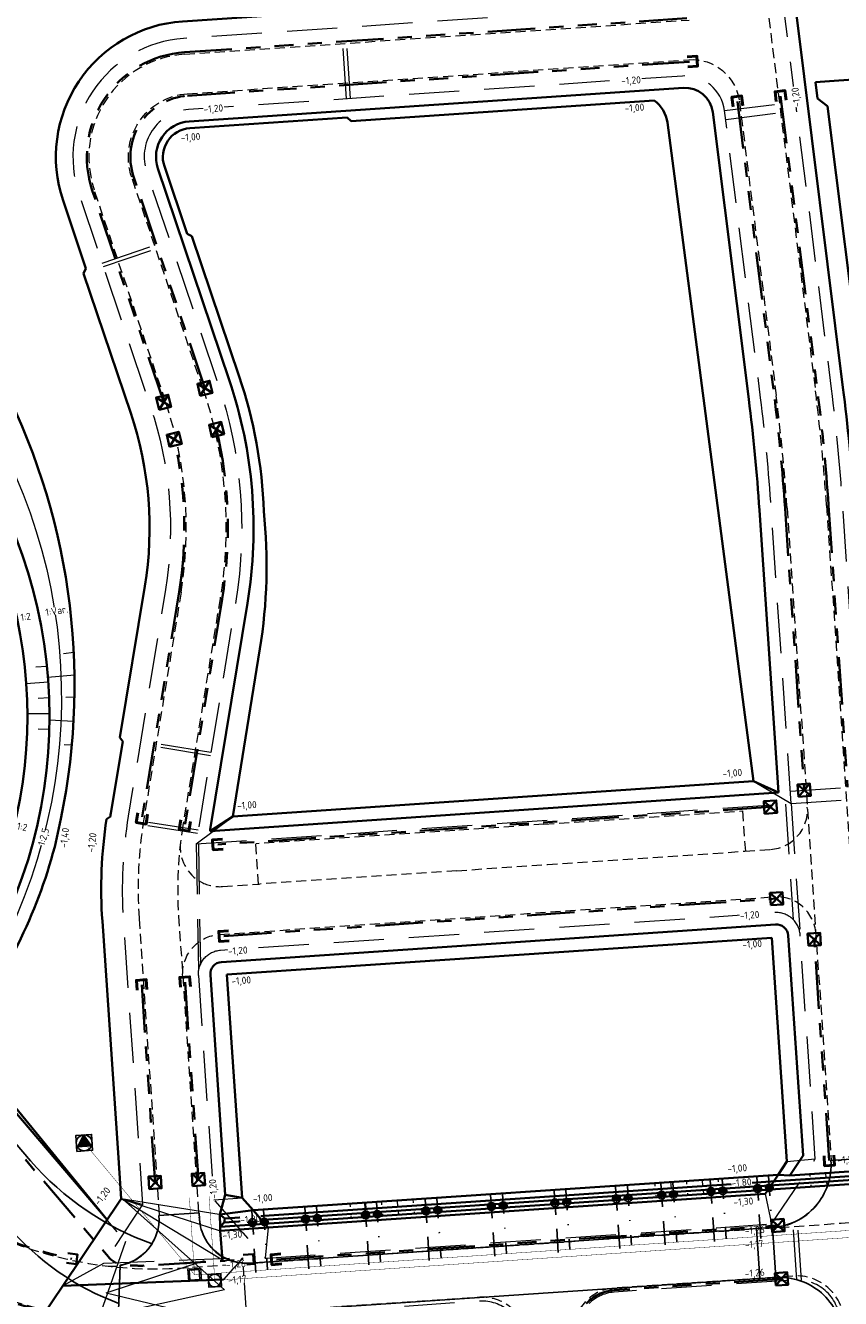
# Model space of a CAD drawing. Header units: metres. Extents: x 239845 to 242720, y 580286 to 584200.
# Tile 86 of 113: x 240510 to 240613, y 583540 to 583701. Entities that reach past the tile are written whole.
import ezdxf

# ---------------------------------------------------------------- set-up
doc = ezdxf.new("R2010")
doc.units = ezdxf.units.M
for name, pattern in [('DASHED', [19.05, 12.7, -6.35]), ('RI-DRAINAGE', [19.2, 6, -1.8, 1.8, -1.8, 2.4, -1.8, 1.8, -1.8]), ('RI-HWA_HUISAANSLUITING', [4.8, 3, -1.8]), ('RI-VWA_HUISAANSLUITING', [6.1, 2.5, -1.8, 0, -1.8])]:
    doc.linetypes.add(name, pattern=pattern)
doc.layers.add('B-WA-RI-DRAINAGE_AFDEKKAP-G', color=9, linetype='Continuous', lineweight=35, true_color=0x808080)
doc.layers.add('B-WA-RI-DRAINAGE_DRAIN_PP_100-G', color=9, linetype='RI-DRAINAGE', lineweight=35, true_color=0x808080)
for name, color, linetype, lineweight in [('B-WE-GW-GRONDWERK_INSTEEK_SLEUF-G', 7, 'Continuous', 18), ('B-WE-RI-HWA_RIOOLPUT-S', 251, 'Continuous', 13), ('B-WE-RI-VWA_RIOOLPUT-S', 251, 'Continuous', 13), ('B-WE-VH-HELLING_KNIKLIJN-G', 30, 'Continuous', 18), ('N-WA-RI-DRAINAGE_AFDEKKAP-G', 150, 'Continuous', 50), ('N-WA-RI-DRAINAGE_DRAIN_PP_100-G', 90, 'RI-DRAINAGE', 35), ('N-WE-GW-GROND_ZAND_CUNETZAND-G', 2, 'Continuous', 35), ('N-WE-GW-GRONDWERK-G', 3, 'Continuous', 35), ('N-WE-GW-GRONDWERK_BODEM-G', 2, 'DASHED', 18), ('N-WE-GW-GRONDWERK_BODEM_MEER-G', 150, 'Continuous', 35), ('N-WE-GW-GRONDWERK_INSTEEK_SLEUF-G_CONTOUR_ZANDCUNET', 52, 'Continuous', 35), ('N-WE-GW-HOOGTELIJN-260', 44, 'Continuous', 35), ('N-WE-GW-SCHEIDING_GRONDSOORTEN-G', 4, 'Continuous', 18), ('N-WE-GW-TALUDARCERING_KORT-G', 90, 'Continuous', 18), ('N-WE-GW-TALUDARCERING_LANG-G', 60, 'Continuous', 13), ('N-WE-RI-HWA_DRAINEINDE-G', 30, 'Continuous', 35), ('N-WE-RI-HWA_TRANSPORTLEIDING_BETON_500-G', 252, 'Continuous', 20), ('N-WE-RI-PERSLEIDING_RIOOLPUT_POMPPUT-S', 252, 'Continuous', 13), ('N-WE-RI-VWA_TRANSPORTLEIDING_BETON_500-G', 252, 'Continuous', 20), ('N-WE-VH-HELLING_AANDUIDING-G', 30, 'Continuous', 18), ('N-XX-AL-HOOGTELABEL-T25-M', 7, 'Continuous', 25), ('T-WE-GR-MAAIVELD-G', 3, 'DASHED', 0), ('V-WE-RI-HWA_HUISAANSLUITING_PVC_125-G', 252, 'RI-HWA_HUISAANSLUITING', 25), ('V-WE-RI-HWA_HULPSTUK-ONTSTOPPINGSSTUK-S', 252, 'Continuous', 25), ('V-WE-RI-VWA_HUISAANSLUITING_PVC_125-G', 252, 'RI-VWA_HUISAANSLUITING', 25), ('V-WE-RI-VWA_HULPSTUK_ONTSTOPPINGSSTUK-S', 252, 'Continuous', 13)]:
    doc.layers.add(name, color=color, linetype=linetype, lineweight=lineweight)
doc.layers.add('WG-nw-vh-materiaalscheiding', color=7, linetype='Continuous')
doc.styles.add('NLCS-ISO-M1000-T25', font='NLCS-ISO.ttf', dxfattribs={"height": 2.5})

# ---------------------------------------------------------------- blocks, each defined once
blk = doc.blocks.new('Beeindiging drain')
for points in [[(1.57, 1.57), (-1.58, -1.58)], [(1.57, -1.58), (-1.58, 1.57)]]:
    blk.add_lwpolyline(points)
blk.add_lwpolyline([(-1.58, -1.58), (1.57, -1.58), (1.57, 1.57), (-1.58, 1.57)], close=True)
blk = doc.blocks.new('*U37')
at = {"lineweight": -3, "flags": 128}
blk.add_lwpolyline([(2.13, -1.86), (1.86, 2.13), (-2.13, 1.86), (-1.86, -2.13)], close=True, dxfattribs=at)
at = {"lineweight": -3}
blk.add_circle((0, 0), 2, dxfattribs=at)
blk = doc.blocks.new('*U39')
at = {"flags": 128}
blk.add_lwpolyline([(-1.86, -2.13), (-2.13, 1.86), (1.86, 2.13), (2.13, -1.86)], close=True, dxfattribs=at)
at = {"lineweight": -3, "flags": 128}
blk.add_lwpolyline([(1.49, 1.7), (-1.7, 1.49), (-1.49, -1.7), (1.7, -1.49)], close=True, dxfattribs=at)
blk = doc.blocks.new('SRI-HULP_ONTSTOP')
h = blk.add_hatch(color=256)
h.dxf.hatch_style = 1
h.paths.add_polyline_path([(-0.71, 0.71, 0.198912), (-1, 0, 0.198912), (-0.71, -0.71), (0, 0)])
h = blk.add_hatch(color=256)
h.dxf.hatch_style = 1
h.paths.add_polyline_path([(1, 0, 0.198912), (0.71, 0.71), (0, 0), (0.71, -0.71, 0.198912)])
for p, q in [((-0.71, 0.71), (0.71, -0.71)), ((-0.71, -0.71), (0.71, 0.71))]:
    blk.add_line(p, q)
blk.add_circle((0, 0), 1)
blk = doc.blocks.new('*U42')
at = {"ltscale": 0.1}
blk.add_hatch(color=256, dxfattribs=at).paths.add_polyline_path([(-1.67, -1.1), (-0.14, 2), (1.81, -0.86)])
at = {"lineweight": -3, "flags": 128}
blk.add_lwpolyline([(-1.86, -2.13), (2.13, -1.86), (1.86, 2.13), (-2.13, 1.86)], close=True, dxfattribs=at)
at = {"ltscale": 0.1, "flags": 128}
blk.add_lwpolyline([(-1.67, -1.1), (-0.14, 2), (1.81, -0.86)], close=True, dxfattribs=at)
at = {"lineweight": -3}
blk.add_circle((0, 0), 2, dxfattribs=at)

msp = doc.modelspace()

# ---------------------------------------------------------------- linework, layer by layer
at = {"layer": 'B-WA-RI-DRAINAGE_AFDEKKAP-G', "flags": 128}
for points in [[(240515.73, 583545.53), (240516.96, 583545.35), (240516.79, 583544.11), (240515.55, 583544.29)], [(240537.9, 583545.3), (240539.15, 583545.4), (240539.25, 583544.16), (240538, 583544.06)]]:
    msp.add_lwpolyline(points, dxfattribs=at)
at = {"layer": 'B-WA-RI-DRAINAGE_DRAIN_PP_100-G', "flags": 128}
for points in [[(240487.8, 583583.81), (240520.86, 583545.04, 0.206613), (240522.99, 583543.99, 0.011859), (240525.19, 583543.93), (240538.57, 583544.73)], [(240479.74, 583576.93), (240502.66, 583550.06, 0.094355), (240503.54, 583549.35, 0.073185), (240516.26, 583544.82)], [(240471.83, 583570.36), (240484.49, 583555.51, 0.152561), (240511.56, 583538.47, 0.065389), (240525.41, 583536.68), (240539.38, 583537.52)]]:
    msp.add_lwpolyline(points, format="xyb", dxfattribs=at)
at = {"layer": 'B-WE-GW-GRONDWERK_INSTEEK_SLEUF-G'}
msp.add_arc((240525.3, 583590.31), 56.53, 238.8811, 255.1528, dxfattribs=at)
at = {"layer": 'B-WE-VH-HELLING_KNIKLIJN-G', "flags": 128}
msp.add_lwpolyline([(240523.04, 583546.97), (240518.57, 583534.17)], dxfattribs=at)
at = {"layer": 'N-WA-RI-DRAINAGE_AFDEKKAP-G', "flags": 128}
for points in [[(240594, 583696.59), (240595.24, 583696.68), (240595.33, 583695.43), (240594.08, 583695.35)], [(240605.26, 583690.95), (240605.11, 583692.19), (240606.35, 583692.35), (240606.5, 583691.11)], [(240599.81, 583690.27), (240599.65, 583691.51), (240600.89, 583691.66), (240601.05, 583690.42)], [(240525.82, 583600.94), (240525.62, 583599.71), (240524.39, 583599.91), (240524.59, 583601.14)], [(240531.25, 583600.05), (240531.05, 583598.81), (240529.81, 583599.02), (240530.02, 583600.25)], [(240535.35, 583596.55), (240534.11, 583596.47), (240534.02, 583597.71), (240535.27, 583597.8)], [(240536.14, 583584.98), (240534.89, 583584.89), (240534.81, 583586.14), (240536.05, 583586.22)], [(240524.48, 583578.72), (240524.4, 583579.97), (240525.65, 583580.06), (240525.73, 583578.81)], [(240529.97, 583579.1), (240529.89, 583580.34), (240531.13, 583580.43), (240531.22, 583579.18)], [(240612.55, 583557.88), (240612.63, 583556.63), (240611.38, 583556.55), (240611.3, 583557.8)], [(240542.77, 583544.17), (240541.52, 583544.06), (240541.42, 583545.31), (240542.66, 583545.41)]]:
    msp.add_lwpolyline(points, dxfattribs=at)
at = {"layer": 'N-WA-RI-DRAINAGE_DRAIN_PP_100-G'}
for p, q in [((240530.49, 583697.18), (240594.26, 583701.5)), ((240530.86, 583691.69), (240594.66, 583696.01)), ((240600.35, 583690.96), (240605.01, 583653.77)), ((240605.81, 583691.65), (240610.47, 583654.45)), ((240533.06, 583654.75), (240524.04, 583681.48)), ((240527.85, 583652.99), (240518.83, 583679.72)), ((240606.38, 583639.58), (240608.79, 583603.99)), ((240611.87, 583639.96), (240614.28, 583604.36)), ((240529.8, 583629.02), (240525.1, 583600.42)), ((240535.23, 583628.13), (240530.53, 583599.53)), ((240604.53, 583601.87), (240534.69, 583597.13)), ((240535.47, 583585.56), (240605.31, 583590.29)), ((240525.07, 583579.39), (240526.76, 583554.45)), ((240530.55, 583579.76), (240532.24, 583554.8))]:
    msp.add_line(p, q, dxfattribs=at)
at = {"layer": 'N-WA-RI-DRAINAGE_DRAIN_PP_100-G', "flags": 128}
for points in [[(240611.96, 583557.22), (240610.07, 583585.15)], [(240605.48, 583549.01), (240542.09, 583544.72)]]:
    msp.add_lwpolyline(points, dxfattribs=at)
msp.add_lwpolyline([(240605.93, 583542.27), (240584.77, 583540.84, 0.414214), (240579.89, 583535.25), (240581.75, 583507.75)], format="xyb", dxfattribs=at)
at = {"layer": 'N-WA-RI-DRAINAGE_DRAIN_PP_100-G'}
for centre, radius, start, end in [((240531.39, 583683.96), 13.25, 93.8775, 198.6428), ((240357.2, 583622.7), 249.75, 3.8775, 7.1467), ((240357.2, 583622.7), 255.25, 3.8775, 7.1467), ((240480.71, 583637.09), 49.75, 350.6732, 13.0238)]:
    msp.add_arc(centre, radius, start, end, dxfattribs=at)
at = {"layer": 'N-WA-RI-DRAINAGE_DRAIN_PP_100-G', "extrusion": (0, 0, -1)}
for centre, radius, start, end in [((-240531.39, 583683.96), 7.75, 341.3572, 86.1225), ((-240480.71, 583637.09), 55.25, 166.9762, 189.3268)]:
    msp.add_arc(centre, radius, start, end, dxfattribs=at)
at = {"layer": 'N-WE-GW-GROND_ZAND_CUNETZAND-G'}
msp.add_line((240533.71, 583598.82), (240605.56, 583603.69), dxfattribs=at)
at = {"layer": 'N-WE-GW-GROND_ZAND_CUNETZAND-G', "flags": 128}
for points in [[(240678.84, 583608.66), (240676.99, 583622.52, -0.044401), (240675.38, 583658.99, 0.038649), (240674.41, 583688.93), (240672.34, 583707.69, 0.401949), (240668.63, 583710.8), (240611.96, 583706.96, 0.431026), (240607.8, 583701.91), (240613.69, 583654.85, -0.014265), (240615.11, 583640.18), (240617.53, 583604.5)], [(240605.56, 583603.69), (240603.14, 583639.36, 0.014265), (240601.79, 583653.36), (240597.24, 583689.62, 0.397599), (240593.53, 583692.68), (240531.08, 583688.45, 0.491873), (240527.12, 583682.52), (240536.14, 583655.79, -0.12265), (240538.44, 583627.61), (240533.74, 583599.01, 0.001012), (240533.71, 583598.82)], [(240533.75, 583580.68, -0.414214), (240535.14, 583582.28), (240605.18, 583587.03)], [(240606.78, 583585.63, 0.414214), (240605.18, 583587.03, 0.414214)]]:
    msp.add_lwpolyline(points, format="xyb", dxfattribs=at)
for points in [[(240602.4, 583605.11), (240605.56, 583603.69)], [(240606.99, 583555.33), (240608.67, 583557.83), (240606.78, 583585.63)], [(240533.75, 583580.68), (240535.63, 583552.87), (240534.94, 583550.39)], [(240535.63, 583552.87), (240537.76, 583552.51)]]:
    msp.add_lwpolyline(points, dxfattribs=at)
at = {"layer": 'N-WE-GW-GRONDWERK-G', "flags": 128}
for points in [[(240505.6, 583567.42), (240520.69, 583549.72)], [(240772.9, 583564.97), (240534.99, 583548.84)], [(240772.67, 583565.45), (240535.49, 583549.38)], [(240772.43, 583565.94), (240535.56, 583549.88)], [(240605.49, 583555.42), (240539.15, 583550.93), (240534.94, 583550.39)], [(240605.49, 583555.42), (240606.99, 583555.33)], [(240622.61, 583556.38), (240606.99, 583555.33)], [(240534.94, 583550.39), (240535.56, 583549.88)], [(240534.99, 583548.84), (240534.94, 583550.39)], [(240534.99, 583548.84), (240535.49, 583549.38)], [(240541.06, 583548.75), (240535.01, 583548.34)], [(240535.49, 583549.38), (240535.56, 583549.88)], [(240535.27, 583544.63), (240535.01, 583548.34)], [(240515.1, 583541.39), (240511.18, 583535.56)]]:
    msp.add_lwpolyline(points, dxfattribs=at)
msp.add_lwpolyline([(240536.16, 583534.46), (240525.5, 583534.11, -0.020705), (240518.57, 583534.17, -0.034998), (240510.81, 583535.66, -0.071118), (240496.08, 583541.91), (240494.71, 583542.96)], format="xyb", dxfattribs=at)
at = {"layer": 'N-WE-GW-GRONDWERK_BODEM-G', "ltscale": 0.5}
msp.add_line((240531.97, 583597.2), (240607.15, 583602.29), dxfattribs=at)
at = {"layer": 'N-WE-GW-GRONDWERK_BODEM-G', "ltscale": 0.5, "flags": 128}
for points in [[(240680.54, 583607.27), (240678.48, 583622.71, -0.044401), (240676.88, 583658.93, 0.038649), (240675.9, 583689.09), (240673.84, 583707.86, 0.401949), (240668.53, 583712.3), (240611.85, 583708.45, 0.431026), (240606.31, 583701.72), (240612.21, 583654.67, -0.014265), (240613.61, 583640.07), (240616.13, 583602.9)], [(240607.15, 583602.29), (240604.64, 583639.47, 0.014265), (240603.28, 583653.55), (240598.73, 583689.81, 0.397599), (240593.43, 583694.18), (240530.98, 583689.94, 0.491873), (240525.7, 583682.04), (240534.72, 583655.31, -0.12265), (240536.96, 583627.85), (240532.26, 583599.25, 0.010788), (240531.97, 583597.2)], [(240532.25, 583580.58, -0.414214), (240535.04, 583583.78), (240605.08, 583588.52)], [(240608.28, 583585.73, 0.414214), (240605.08, 583588.52, 0.414214)], [(240613.33, 583537.01, 0.414214), (240607.47, 583542.13), (240584.79, 583540.59, 0.414214), (240580.14, 583535.26), (240582.06, 583506.83), (240575.08, 583506.36), (240573.15, 583534.79, 0.414214), (240567.83, 583539.44), (240538.31, 583537.44)]]:
    msp.add_lwpolyline(points, format="xyb", dxfattribs=at)
for points in [[(240550.97, 583691.3), (240550.36, 583700.28)], [(240551.45, 583691.33), (240550.84, 583700.31)], [(240598.73, 583689.81), (240607.66, 583690.93)], [(240598.87, 583688.68), (240607.8, 583689.8)], [(240520.07, 583670.56), (240528.6, 583673.44)], [(240520.23, 583670.11), (240528.76, 583672.98)], [(240533.75, 583608.33), (240524.87, 583609.79)], [(240533.82, 583608.73), (240524.94, 583610.19)], [(240602.4, 583605.11), (240607.15, 583602.29)], [(240607.05, 583603.87), (240616.03, 583604.48)], [(240606.43, 583602.24), (240607.42, 583587.64)], [(240607.15, 583602.29), (240616.13, 583602.9)], [(240607.15, 583602.29), (240608.28, 583585.73)], [(240532.21, 583598.93), (240523.32, 583600.33)], [(240531.97, 583597.2), (240536.57, 583600.65)], [(240532.14, 583598.51), (240523.25, 583599.91)], [(240531.97, 583597.2), (240532.25, 583580.73)], [(240532.24, 583597.22), (240532.49, 583581.98)], [(240606.61, 583557.1), (240610.2, 583557.42)], [(240525.19, 583551.65), (240522.48, 583552.38)], [(240540.66, 583544.87), (240540.84, 583544.88), (240604.68, 583549.21)], [(240607.85, 583542.14), (240607.36, 583549.39)], [(240608.47, 583542.1), (240607.97, 583549.43)], [(240520.26, 583544.21), (240515.1, 583541.39)], [(240537.8, 583544.94), (240538.31, 583537.44)]]:
    msp.add_lwpolyline(points, dxfattribs=at)
at = {"layer": 'N-WE-GW-GRONDWERK_BODEM_MEER-G', "flags": 128}
for points in [[(240804.02, 583795.83, -0.120349), (240762.7, 583796.75), (240746.85, 583801, 0.255093), (240678.97, 583784.55), (240651.17, 583759.31, -0.2629), (240591.6, 583745.79), (240524.13, 583766, 0.722098), (240465.43, 583682.19), (240493.52, 583644.44, -0.279322), (240498.64, 583590.67), (240503.41, 583585.09)], [(240802.07, 583788.5, -0.110932), (240760.94, 583790.18), (240745.09, 583794.43, 0.255093), (240683.54, 583779.52), (240655.74, 583754.27, -0.2629), (240589.65, 583739.28), (240522.18, 583759.49, 0.722098), (240470.88, 583686.25), (240498.98, 583648.5, -0.292952), (240503.41, 583585.09)]]:
    msp.add_lwpolyline(points, format="xyb", dxfattribs=at)
at = {"layer": 'N-WE-GW-GRONDWERK_INSTEEK_SLEUF-G_CONTOUR_ZANDCUNET'}
msp.add_line((240536.57, 583600.65), (240602.4, 583605.11), dxfattribs=at)
at = {"layer": 'N-WE-GW-GRONDWERK_INSTEEK_SLEUF-G_CONTOUR_ZANDCUNET', "flags": 128}
for points in [[(240610.21, 583693.41), (240616.75, 583693.85), (240616.36, 583704.57)], [(240610.21, 583693.41), (240610.47, 583691.36)], [(240589.83, 583691.09), (240551.56, 583688.49)], [(240610.47, 583691.36), (240611.74, 583690.38)], [(240551.05, 583688.94), (240551.56, 583688.49)], [(240530.81, 583674.27), (240531.42, 583673.97)], [(240517.73, 583669.26), (240518.03, 583669.87)], [(240522.33, 583610.62), (240522.67, 583610.15)], [(240520.62, 583600.32), (240521.11, 583600.68)], [(240535.85, 583580.69), (240604.69, 583585.36)], [(240604.69, 583585.36), (240606.61, 583557.1)], [(240537.76, 583552.51), (240535.85, 583580.69)], [(240605.49, 583555.42), (240606.61, 583557.1)], [(240603.87, 583553.01), (240604.22, 583553.53)], [(240603.87, 583553.01), (240541.06, 583548.75)]]:
    msp.add_lwpolyline(points, dxfattribs=at)
for points in [[(240550.22, 583702.43), (240530.23, 583701.08, 0.491873), (240515.13, 583678.47), (240518.03, 583669.87)], [(240589.83, 583691.09, -0.207228), (240591.5, 583688.29), (240602.4, 583605.11)], [(240611.74, 583690.38), (240616.16, 583655.16, -0.014265), (240617.59, 583640.34), (240619.94, 583605.57)], [(240551.05, 583688.94), (240531.14, 583687.59, 0.491873), (240527.94, 583682.79), (240530.81, 583674.27)], [(240531.42, 583673.97), (240537.41, 583656.22, -0.072676), (240540.51, 583639.19, -0.072676)], [(240517.73, 583669.26), (240523.69, 583651.59, -0.12265), (240525.47, 583629.74), (240522.33, 583610.62)], [(240536.57, 583600.65), (240540.02, 583621.83, 0.065134), (240540.51, 583639.21)], [(240522.67, 583610.15), (240521.18, 583601.07, 0.001669), (240521.11, 583600.68, 0.001322)], [(240520.62, 583600.32, 0.054196), (240520.1, 583587.43), (240522.13, 583557.55), (240522.48, 583552.38), (240515.1, 583541.39)]]:
    msp.add_lwpolyline(points, format="xyb", dxfattribs=at)
at = {"layer": 'N-WE-GW-GRONDWERK_INSTEEK_SLEUF-G_CONTOUR_ZANDCUNET', "ltscale": 0.25, "flags": 128}
msp.add_lwpolyline([(240604.22, 583553.53), (240605.49, 583555.42)], dxfattribs=at)
at = {"layer": 'N-WE-GW-HOOGTELIJN-260'}
for points in [[(240802.06, 583800.32), (240802.54, 583808.22), (240812.03, 583844.07), (240820.2, 583895.23), (240823.74, 583895.23), (240815.46, 583843.34), (240806.02, 583807.66), (240805.63, 583801.28, -0.335435), (240803.28, 583798.54, -0.119915), (240763.43, 583799.46), (240747.57, 583803.71, 0.255093), (240677.09, 583786.63), (240649.29, 583761.38, -0.2629), (240592.41, 583748.47), (240524.94, 583768.69, 0.722098), (240463.18, 583680.52), (240491.28, 583642.77, -0.289276), (240495.3, 583590.28)], [(240802.06, 583800.32, -0.117445), (240763.94, 583801.39), (240748.09, 583805.64, 0.255093), (240675.74, 583788.11), (240647.94, 583762.86, -0.2629), (240592.98, 583750.39), (240525.51, 583770.6, 0.722098), (240461.57, 583679.33), (240489.67, 583641.57, -0.284716), (240493.9, 583591.92)], [(240800.67, 583785.42, -0.1059), (240760.22, 583787.48), (240744.36, 583791.73, 0.255093), (240685.42, 583777.45), (240657.62, 583752.2, -0.2629), (240588.85, 583736.6), (240521.38, 583756.81, 0.722098), (240473.13, 583687.92), (240501.22, 583650.17, -0.310717), (240503.83, 583580.28)], [(240588.85, 583736.6), (240517.26, 583753.23, 0.645081), (240473.8, 583695.18), (240501.22, 583650.17)]]:
    msp.add_lwpolyline(points, format="xyb", dxfattribs=at)
at = {"layer": 'N-WE-GW-SCHEIDING_GRONDSOORTEN-G', "flags": 128}
msp.add_lwpolyline([(240648.16, 583743.76, -0.190444), (240594.81, 583733.89), (240516.27, 583748.84, 0.643884), (240477.69, 583697.44), (240504.43, 583652.7, -0.292681), (240503.28, 583577.07)], format="xyb", dxfattribs=at)
at = {"layer": 'N-WE-GW-TALUDARCERING_KORT-G'}
for points in [[(240515.21, 583621.23), (240516.48, 583621.41)], [(240513.1, 583619.61), (240511.71, 583619.51)], [(240513.38, 583615.63), (240511.98, 583615.58)], [(240515.47, 583615.72), (240516.57, 583615.76)], [(240513.4, 583611.64), (240512, 583611.71)], [(240515.28, 583609.76), (240516.24, 583609.7)], [(240609.56, 583555.19), (240609.54, 583555.5)], [(240589.98, 583553.97), (240589.96, 583554.38)], [(240593.98, 583554.24), (240593.95, 583554.65)], [(240597.97, 583554.51), (240597.94, 583554.92)], [(240609.63, 583554.15), (240609.65, 583553.9)], [(240555.43, 583551.62), (240555.4, 583552.03)], [(240559.42, 583551.89), (240559.39, 583552.3)], [(240590.06, 583552.84), (240590.08, 583552.59)], [(240594.05, 583553.11), (240594.07, 583552.86)], [(240598.04, 583553.38), (240598.06, 583553.13)], [(240551.44, 583551.35), (240551.41, 583551.76)], [(240555.5, 583550.48), (240555.52, 583550.23)], [(240559.49, 583550.75), (240559.51, 583550.5)], [(240551.51, 583550.21), (240551.53, 583549.96)]]:
    msp.add_lwpolyline(points, dxfattribs=at)
at = {"layer": 'N-WE-GW-TALUDARCERING_LANG-G'}
for points in [[(240513.23, 583618.28), (240516.57, 583618.55)], [(240513.27, 583617.63), (240510.48, 583617.43)], [(240513.42, 583613.63), (240510.62, 583613.62)], [(240513.42, 583612.86), (240516.46, 583612.7)], [(240611.57, 583555.03), (240611.53, 583555.63)], [(240592.01, 583553.72), (240591.95, 583554.52)], [(240596, 583553.99), (240595.94, 583554.79)], [(240596.03, 583553.49), (240596.07, 583552.99)], [(240611.61, 583554.54), (240611.64, 583554.04)], [(240553.46, 583551.1), (240553.4, 583551.89)], [(240557.45, 583551.37), (240557.39, 583552.16)], [(240592.04, 583553.22), (240592.07, 583552.72)], [(240553.49, 583550.6), (240553.52, 583550.1)], [(240557.48, 583550.87), (240557.52, 583550.37)]]:
    msp.add_lwpolyline(points, dxfattribs=at)
at = {"layer": 'N-WE-RI-VWA_TRANSPORTLEIDING_BETON_500-G', "const_width": 0.05, "flags": 128}
msp.add_lwpolyline([(240531.76, 583542.78), (240531.1, 583552.52)], dxfattribs=at)
at = {"layer": 'N-WE-VH-HELLING_AANDUIDING-G', "ltscale": 0.75}
for points in [[(240522.64, 583552.36), (240535.52, 583540.88), (240511.18, 583535.56)], [(240520.59, 583540.51), (240532.99, 583544.6)], [(240520.59, 583540.51), (240535.85, 583536.84)]]:
    msp.add_lwpolyline(points, dxfattribs=at)
at = {"layer": 'T-WE-GR-MAAIVELD-G', "ltscale": 0.1}
for p, q in [((240604.32, 583701.47), (240610.22, 583654.42)), ((240530.51, 583696.93), (240594.27, 583701.25)), ((240530.84, 583691.94), (240594.24, 583696.24)), ((240600.6, 583691), (240605.26, 583653.8)), ((240532.82, 583654.67), (240523.81, 583681.4)), ((240528.09, 583653.07), (240519.07, 583679.8)), ((240606.63, 583639.6), (240612.21, 583557.23)), ((240611.62, 583639.94), (240617.2, 583557.57)), ((240530.05, 583628.98), (240525.35, 583600.38)), ((240534.98, 583628.17), (240530.28, 583599.57)), ((240575.91, 583599.68), (240601.05, 583601.38)), ((240601.4, 583596.29), (240601.05, 583601.38)), ((240564.64, 583598.91), (240539.49, 583597.21)), ((240575.91, 583599.68), (240564.64, 583598.91)), ((240539.84, 583592.12), (240539.49, 583597.21)), ((240576.36, 583594.59), (240601.3, 583596.28)), ((240601.3, 583596.28), (240604.54, 583596.5)), ((240564.88, 583593.82), (240539.94, 583592.13)), ((240564.88, 583593.82), (240576.36, 583594.59)), ((240535.28, 583591.81), (240539.94, 583592.13)), ((240534.91, 583585.77), (240604.95, 583590.52)), ((240524.75, 583587.75), (240527.29, 583550.26)), ((240529.74, 583588.09), (240532.33, 583549.81))]:
    msp.add_line(p, q, dxfattribs=at)
at = {"layer": 'T-WE-GR-MAAIVELD-G', "ltscale": 0.1, "flags": 128}
for points in [[(240613.83, 583537.05, 0.414214), (240607.44, 583542.63), (240584.75, 583541.09, 0.414214), (240579.64, 583535.23), (240581.53, 583507.29), (240575.54, 583506.89), (240573.65, 583534.82, 0.414214), (240567.79, 583539.94), (240527.32, 583537.2, -0.237411), (240485.89, 583554.64), (240452.01, 583594.37, -0.130306), (240440.94, 583617.48), (240440.86, 583617.86)], [(240447.5, 583619.12), (240447.51, 583619.06, 0.011661), (240448.02, 583616.78), (240448.16, 583616.17), (240448.42, 583615.27, 0.005032), (240448.7, 583614.3, 0.103128), (240458.5, 583596.4), (240488.61, 583561.09, 0.237411), (240530.04, 583543.64), (240540.62, 583544.36), (240540.87, 583544.38), (240613.46, 583549.3), (240620.94, 583549.81), (240698.82, 583555.08), (240717.18, 583556.33), (240723.66, 583556.73), (240726.39, 583556.86, 0.018733), (240726.67, 583556.88, -0.006057), (240738.93, 583557.33, 0.029533), (240739.53, 583557.31), (240747.37, 583557.47), (240760.09, 583557.41, -0.00148), (240763.09, 583557.35, -0.030904), (240825.42, 583552.06), (240828.1, 583551.65, 0.413187), (240834.93, 583556.66), (240835.66, 583561.4)], [(240610.27, 583585.87, 0.414214), (240604.95, 583590.52)], [(240530.26, 583580.44, -0.414214), (240534.91, 583585.77)]]:
    msp.add_lwpolyline(points, format="xyb", dxfattribs=at)
at = {"layer": 'T-WE-GR-MAAIVELD-G', "ltscale": 0.1}
for centre, radius, start, end in [((240531.39, 583683.96), 13, 93.8775, 198.6428), ((240357.2, 583622.7), 250, 3.8775, 7.1467), ((240357.2, 583622.7), 255, 3.8775, 7.1467), ((240480.71, 583637.09), 50, 350.6732, 18.6428), ((240604.2, 583601.49), 5, 273.8775, 3.8775), ((240579.62, 583591.47), 55, 170.6732, 183.8775), ((240579.62, 583591.47), 50, 170.6732, 183.8775), ((240534.94, 583596.8), 5, 173.1991, 242.5077), ((240534.94, 583596.8), 5, 242.5077, 273.8775), ((240521.3, 583549.86), 6, 329.3415, 3.8775), ((240538.32, 583550.22), 6, 183.8775, 209.4107), ((240521.3, 583549.86), 6, 263.0165, 329.3415)]:
    msp.add_arc(centre, radius, start, end, dxfattribs=at)
at = {"layer": 'T-WE-GR-MAAIVELD-G', "ltscale": 0.1, "extrusion": (0, 0, -1)}
for centre, radius, start, end in [((-240594.64, 583690.25), 6, 86.1225, 172.8533), ((-240531.39, 583683.96), 8, 341.3572, 86.1225), ((-240480.71, 583637.09), 55, 161.3572, 189.3268)]:
    msp.add_arc(centre, radius, start, end, dxfattribs=at)
at = {"layer": 'V-WE-RI-HWA_HUISAANSLUITING_PVC_125-G', "flags": 128}
for points in [[(240584.96, 583553.88), (240585.53, 583545.53)], [(240590.68, 583554.34), (240591.26, 583545.91)], [(240596.92, 583554.79), (240597.49, 583546.34)], [(240560.89, 583552.35), (240561.46, 583543.9)], [(240569.16, 583552.91), (240569.73, 583544.46)], [(240577.19, 583553.36), (240577.76, 583545)], [(240545.68, 583551.32), (240546.25, 583542.86)], [(240553.26, 583551.83), (240553.84, 583543.38)]]:
    msp.add_lwpolyline(points, dxfattribs=at)
at = {"layer": 'V-WE-RI-VWA_HUISAANSLUITING_PVC_125-G', "flags": 128}
for points in [[(240578.69, 583553.46), (240579.19, 583546)], [(240586.46, 583553.98), (240586.96, 583546.53)], [(240592.18, 583554.44), (240592.69, 583546.91)], [(240554.76, 583551.94), (240555.27, 583544.38)], [(240562.39, 583552.45), (240562.9, 583544.89)], [(240570.66, 583553.01), (240571.17, 583545.46)], [(240547.17, 583551.42), (240547.69, 583543.86)]]:
    msp.add_lwpolyline(points, dxfattribs=at)

# ---------------------------------------------------------------- block references
at = {"layer": 'B-WE-RI-VWA_RIOOLPUT-S', "xscale": 0.4, "yscale": 0.4, "zscale": 0.4}
msp.add_blockref('*U39', (240531.76, 583542.78), dxfattribs=at)
at = {"layer": 'N-WE-RI-HWA_DRAINEINDE-G'}
for p, xscale, yscale, zscale, rotation in [((240533.06, 583654.74), 0.4999999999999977, 0.4999999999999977, 0.4999999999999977, 13.37529813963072), ((240527.85, 583652.99), 0.4999999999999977, 0.4999999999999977, 0.4999999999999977, 13.37529813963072), ((240534.54, 583649.54), 0.4999999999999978, 0.4999999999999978, 0.4999999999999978, 13.37529813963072), ((240529.18, 583648.3), 0.4999999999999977, 0.4999999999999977, 0.4999999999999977, 13.37529813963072), ((240608.79, 583603.99), 0.4999999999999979, 0.4999999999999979, 0.4999999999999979, 3.877493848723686), ((240604.53, 583601.86), 0.4999999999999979, 0.4999999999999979, 0.4999999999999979, 3.877493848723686), ((240605.31, 583590.29), 0.4999999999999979, 0.4999999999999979, 0.4999999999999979, 3.877493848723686), ((240610.07, 583585.15), 0.4999999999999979, 0.4999999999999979, 0.4999999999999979, 3.877493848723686), ((240526.76, 583554.45), 0.4999999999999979, 0.4999999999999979, 0.4999999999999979, 3.877493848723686), ((240532.24, 583554.82), 0.4999999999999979, 0.4999999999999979, 0.4999999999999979, 3.877493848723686), ((240605.48, 583549.01), 0.4999999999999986, 0.4999999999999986, 0.4999999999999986, 3.984147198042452), ((240605.93, 583542.27), 0.4999999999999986, 0.4999999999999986, 0.4999999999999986, 3.984147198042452)]:
    msp.add_blockref('Beeindiging drain', p, dxfattribs=dict(at, xscale=xscale, yscale=yscale, zscale=zscale, rotation=rotation))
at = {"layer": 'N-WE-RI-PERSLEIDING_RIOOLPUT_POMPPUT-S', "xscale": 0.5, "yscale": 0.5, "zscale": 0.5}
msp.add_blockref('*U42', (240517.81, 583559.44), dxfattribs=at)
at = {"layer": 'V-WE-RI-HWA_HULPSTUK-ONTSTOPPINGSSTUK-S', "xscale": 0.5, "yscale": 0.5, "zscale": 0.5}
for p in [(240597.02, 583553.3), (240569.26, 583551.42), (240577.29, 583551.86), (240585.06, 583552.39), (240590.79, 583552.84), (240545.78, 583549.82), (240553.36, 583550.34), (240560.99, 583550.85)]:
    msp.add_blockref('SRI-HULP_ONTSTOP', p, dxfattribs=at)
at = {"layer": 'V-WE-RI-VWA_HULPSTUK_ONTSTOPPINGSSTUK-S', "xscale": 0.5, "yscale": 0.5, "zscale": 0.5}
for p in [(240604.39, 583553.78), (240570.76, 583551.52), (240578.79, 583551.96), (240586.56, 583552.49), (240592.28, 583552.94), (240547.27, 583549.92), (240554.86, 583550.44), (240562.49, 583550.96)]:
    msp.add_blockref('SRI-HULP_ONTSTOP', p, dxfattribs=at)

# ---------------------------------------------------------------- next in the draw order: texts
at = {"layer": 'N-XX-AL-HOOGTELABEL-T25-M', "char_height": 0.9, "attachment_point": 1, "style": 'NLCS-ISO-M1000-T25', "bg_fill": 3, "box_fill_scale": 1, "bg_fill_color": 256, "bg_fill_transparency": 0}
for s, width, insert, rotation in [('-1,20', 2.6072, (240607.46, 583690.21), 96.9951), ('1:2', 1.9536, (240509.7, 583626.23), 8.901), ('1:Var.', 1.9536, (240512.85, 583626.88), 8.901), ('-1,00', 2.6072, (240598.44, 583606.51), 4.4309), ('1:2,5', 1.9536, (240511.92, 583597.17), 73.5998), ('-1,20', 2.6072, (240600.62, 583588.57), 4.4309), ('-1,00', 2.6072, (240600.94, 583584.91), 4.4251), ('-1,00', 2.6072, (240599.06, 583556.59), 4.3814), ('-1,00', 2.6072, (240539.09, 583552.83), 4.3814), ('-1,30', 2.6072, (240599.83, 583552.38), 4.3814), ('-1,80', 2.6072, (240537.5, 583550.15), 4.5517), ('-1,17', 2.6072, (240601.26, 583547.01), 4.5517), ('-1,17', 2.6072, (240535.95, 583542.54), 4.5517), ('-1,26', 2.6072, (240601.26, 583543.37), 4.5517)]:
    msp.add_mtext_dynamic_manual_height_columns(s, width=width, gutter_width=6.25, heights=[0], dxfattribs=dict(at, insert=insert, rotation=rotation))

# ---------------------------------------------------------------- next in the draw order: linework, layer by layer
at = {"layer": 'N-WE-GW-GRONDWERK_BODEM-G', "ltscale": 0.5, "flags": 128}
msp.add_lwpolyline([(240597.29, 583703.46), (240530.37, 583698.92, 0.491873), (240517.17, 583679.16), (240526.19, 583652.43, -0.12265), (240528.07, 583629.31), (240523.38, 583600.71, 0.057678), (240522.75, 583587.61), (240524.78, 583557.73), (240525.19, 583551.65)], format="xyb", dxfattribs=at)
msp.add_lwpolyline([(240541.06, 583548.75), (240540.66, 583544.87)], dxfattribs=at)
at = {"layer": 'N-WE-GW-GRONDWERK_INSTEEK_SLEUF-G_CONTOUR_ZANDCUNET', "flags": 128}
for points in [[(240537.76, 583552.51), (240539.15, 583550.93)], [(240515.1, 583541.39), (240535.43, 583542.18)]]:
    msp.add_lwpolyline(points, dxfattribs=at)
at = {"layer": 'N-WE-GW-GRONDWERK_INSTEEK_SLEUF-G_CONTOUR_ZANDCUNET', "ltscale": 0.25, "flags": 128}
msp.add_lwpolyline([(240539.15, 583550.93), (240541.06, 583548.75)], dxfattribs=at)
at = {"layer": 'V-WE-RI-VWA_HUISAANSLUITING_PVC_125-G', "flags": 128}
msp.add_lwpolyline([(240540.47, 583550.97), (240540.99, 583543.41)], dxfattribs=at)

# ---------------------------------------------------------------- next in the draw order: block references
at = {"layer": 'V-WE-RI-VWA_HULPSTUK_ONTSTOPPINGSSTUK-S', "xscale": 0.5, "yscale": 0.5, "zscale": 0.5}
msp.add_blockref('SRI-HULP_ONTSTOP', (240540.57, 583549.47), dxfattribs=at)

# ---------------------------------------------------------------- next in the draw order: texts
at = {"layer": 'N-XX-AL-HOOGTELABEL-T25-M', "char_height": 0.9, "attachment_point": 1, "style": 'NLCS-ISO-M1000-T25', "bg_fill": 3, "box_fill_scale": 1, "bg_fill_color": 256, "bg_fill_transparency": 0}
for s, width, insert, rotation in [('1:2', 1.9536, (240509.43, 583599.93), 348.2754), ('-1,80', 2.6072, (240599.56, 583554.79), 4.5517), ('-1,26', 2.6072, (240601.26, 583548.77), 4.5517), ('-1,30', 2.6072, (240535.24, 583548.19), 4.3814), ('-1,26', 2.6072, (240535.68, 583544.49), 4.5517)]:
    msp.add_mtext_dynamic_manual_height_columns(s, width=width, gutter_width=6.25, heights=[0], dxfattribs=dict(at, insert=insert, rotation=rotation))

# ---------------------------------------------------------------- next in the draw order: linework, layer by layer
at = {"layer": 'N-WE-GW-GRONDWERK-G', "flags": 128}
msp.add_lwpolyline([(240535.01, 583548.34), (240534.99, 583548.84)], dxfattribs=at)
at = {"layer": 'N-WE-GW-GRONDWERK_BODEM-G', "ltscale": 0.5, "flags": 128}
for points in [[(240604.68, 583549.21), (240610.2, 583557.42), (240608.28, 583585.73)], [(240532.25, 583580.58), (240534.17, 583552.26), (240540.66, 583544.87)], [(240603.87, 583553.01), (240604.68, 583549.21)], [(240520.29, 583544.25), (240537.8, 583544.94)], [(240537.8, 583544.94), (240535.43, 583542.18)]]:
    msp.add_lwpolyline(points, dxfattribs=at)
at = {"layer": 'N-WE-RI-HWA_TRANSPORTLEIDING_BETON_500-G', "const_width": 0.05, "flags": 128}
msp.add_lwpolyline([(240534.31, 583542.06), (240615.38, 583547.55)], dxfattribs=at)
at = {"layer": 'N-WE-RI-VWA_TRANSPORTLEIDING_BETON_500-G', "const_width": 0.05, "flags": 128}
msp.add_lwpolyline([(240531.76, 583542.78), (240614.82, 583548.41)], dxfattribs=at)
at = {"layer": 'T-WE-GR-MAAIVELD-G', "ltscale": 0.1}
for centre, radius, start, end in [((240604.23, 583556.69), 8, 273.8775, 3.8775), ((240538.32, 583550.22), 6, 209.4107, 273.8775)]:
    msp.add_arc(centre, radius, start, end, dxfattribs=at)
at = {"layer": 'V-WE-RI-HWA_HUISAANSLUITING_PVC_125-G', "flags": 128}
for points in [[(240602.8, 583555.17), (240603.37, 583546.74)], [(240538.98, 583550.87), (240539.55, 583542.41)]]:
    msp.add_lwpolyline(points, dxfattribs=at)
at = {"layer": 'V-WE-RI-VWA_HUISAANSLUITING_PVC_125-G', "flags": 128}
for points in [[(240604.29, 583555.27), (240604.8, 583547.74)], [(240598.41, 583554.89), (240598.93, 583547.34)]]:
    msp.add_lwpolyline(points, dxfattribs=at)
at = {"layer": 'WG-nw-vh-materiaalscheiding', "ltscale": 2.5}
msp.add_lwpolyline([(240527.32, 583537.16), (240603.2, 583542.3), (240602.77, 583548.61), (240601.78, 583548.55), (240600.78, 583548.48), (240599.78, 583548.41), (240598.78, 583548.34), (240597.79, 583548.28), (240596.79, 583548.21), (240595.79, 583548.14), (240594.79, 583548.07), (240593.8, 583548.01), (240592.8, 583547.94), (240591.8, 583547.87), (240590.8, 583547.8), (240589.8, 583547.74), (240588.81, 583547.67), (240587.81, 583547.6), (240586.81, 583547.53), (240585.81, 583547.47), (240584.82, 583547.4), (240583.82, 583547.33), (240582.82, 583547.26), (240538.72, 583544.27, -0.288951), (240533.13, 583547.29, -0.111873), (240532.37, 583549.82), (240532.32, 583550.6), (240527.25, 583550.26, -0.383687), (240522.35, 583543.98), (240522.1, 583537.08, 0.026141)], format="xyb", dxfattribs=at)
msp.add_lwpolyline([(240605.2, 583542.43), (240603.2, 583542.3), (240602.77, 583548.62), (240604.77, 583548.75)], close=True, dxfattribs=at)

# ---------------------------------------------------------------- next in the draw order: block references
at = {"layer": 'B-WE-RI-HWA_RIOOLPUT-S', "xscale": 0.4, "yscale": 0.4, "zscale": 0.4}
msp.add_blockref('*U37', (240534.31, 583542.06), dxfattribs=at)
at = {"layer": 'V-WE-RI-HWA_HULPSTUK-ONTSTOPPINGSSTUK-S', "xscale": 0.5, "yscale": 0.5, "zscale": 0.5}
for p in [(240602.9, 583553.67), (240539.08, 583549.37)]:
    msp.add_blockref('SRI-HULP_ONTSTOP', p, dxfattribs=at)
at = {"layer": 'V-WE-RI-VWA_HULPSTUK_ONTSTOPPINGSSTUK-S', "xscale": 0.5, "yscale": 0.5, "zscale": 0.5}
msp.add_blockref('SRI-HULP_ONTSTOP', (240598.51, 583553.4), dxfattribs=at)

# ---------------------------------------------------------------- next in the draw order: texts
at = {"layer": 'N-XX-AL-HOOGTELABEL-T25-M', "char_height": 0.9, "attachment_point": 1, "style": 'NLCS-ISO-M1000-T25', "bg_fill": 3, "box_fill_scale": 1, "bg_fill_color": 256, "bg_fill_transparency": 0}
for s, insert, rotation in [('-1,20', (240585.64, 583693.99), 4.4309), ('-1,20', (240532.85, 583690.42), 4.4309), ('-1,00', (240586.07, 583690.53), 4.4309), ('-1,00', (240529.97, 583686.83), 4.4309), ('-1,00', (240537.09, 583602.45), 4.4251), ('-1,20', (240518.19, 583596.18), 83.4201), ('-1,20', (240535.94, 583584.08), 4.4309), ('-1,20', (240518.96, 583552.02), 51.8062)]:
    msp.add_mtext_dynamic_manual_height_columns(s, width=2.6072, gutter_width=6.25, heights=[0], dxfattribs=dict(at, insert=insert, rotation=rotation))

# ---------------------------------------------------------------- next in the draw order: linework, layer by layer
at = {"layer": 'N-WE-GW-GROND_ZAND_CUNETZAND-G', "flags": 128}
msp.add_lwpolyline([(240536.57, 583600.65), (240533.71, 583598.82)], dxfattribs=at)
at = {"layer": 'N-WE-GW-GRONDWERK-G', "flags": 128}
msp.add_lwpolyline([(240502.18, 583572.36), (240520.69, 583549.72)], dxfattribs=at)
at = {"layer": 'N-WE-GW-GRONDWERK_BODEM-G', "ltscale": 0.5, "flags": 128}
msp.add_lwpolyline([(240525.19, 583551.65), (240520.26, 583544.21)], dxfattribs=at)
at = {"layer": 'N-WE-RI-VWA_TRANSPORTLEIDING_BETON_500-G', "const_width": 0.05, "flags": 128}
msp.add_lwpolyline([(240531.76, 583542.78), (240517.81, 583559.44)], dxfattribs=at)

# ---------------------------------------------------------------- next in the draw order: texts
at = {"layer": 'N-XX-AL-HOOGTELABEL-T25-M', "char_height": 0.9, "attachment_point": 1, "style": 'NLCS-ISO-M1000-T25', "bg_fill": 3, "box_fill_scale": 1, "bg_fill_color": 256, "bg_fill_transparency": 0}
for s, insert, rotation in [('-1,00', (240536.37, 583580.3), 4.4251), ('-1,20', (240612.97, 583557.7), 4.3814), ('-1,20', (240533.75, 583552.35), 94.5537)]:
    msp.add_mtext_dynamic_manual_height_columns(s, width=2.6072, gutter_width=6.25, heights=[0], dxfattribs=dict(at, insert=insert, rotation=rotation))

# ---------------------------------------------------------------- next in the draw order: linework, layer by layer
at = {"layer": 'N-WE-GW-GRONDWERK-G', "flags": 128}
msp.add_lwpolyline([(240502.41, 583573.44, 0.10237), (240514.08, 583596.83), (240514.48, 583598.58, 0.173814), (240507.69, 583654.86), (240482.46, 583699.45, -0.594048), (240513.15, 583743.56), (240601.24, 583732.04, 0.169876), (240648.69, 583742.91), (240659.31, 583749.46), (240682.71, 583765.29)], format="xyb", dxfattribs=at)
at = {"layer": 'N-WE-GW-GRONDWERK_BODEM-G', "ltscale": 0.5, "flags": 128}
msp.add_lwpolyline([(240534.17, 583552.26), (240537.76, 583552.51)], dxfattribs=at)
at = {"layer": 'N-WE-RI-HWA_TRANSPORTLEIDING_BETON_500-G', "const_width": 0.05, "flags": 128}
msp.add_lwpolyline([(240534.31, 583542.06), (240533.59, 583552.69)], dxfattribs=at)
at = {"layer": 'N-WE-VH-HELLING_AANDUIDING-G', "ltscale": 0.75}
for points in [[(240534.87, 583550.38), (240522.48, 583552.38), (240535.01, 583548.34)], [(240535.27, 583544.63), (240522.48, 583552.38)]]:
    msp.add_lwpolyline(points, dxfattribs=at)
at = {"layer": 'WG-nw-vh-materiaalscheiding', "ltscale": 2.5}
msp.add_lwpolyline([(240626.15, 583543.85), (240625.72, 583550.17, -0.414231), (240617.24, 583557.57), (240612.17, 583557.23, -0.414231), (240604.77, 583548.75), (240605.2, 583542.43, -0.414231), (240613.68, 583535.03), (240618.75, 583535.37, -0.414231)], format="xyb", close=True, dxfattribs=at)

# ---------------------------------------------------------------- next in the draw order: texts
at = {"layer": 'N-XX-AL-HOOGTELABEL-T25-M', "insert": (240514.73, 583596.76), "char_height": 0.9, "attachment_point": 1, "rotation": 83.4201, "style": 'NLCS-ISO-M1000-T25', "bg_fill": 3, "box_fill_scale": 1, "bg_fill_color": 256, "bg_fill_transparency": 0}
msp.add_mtext_dynamic_manual_height_columns('-1,40', width=2.6072, gutter_width=6.25, heights=[0], dxfattribs=at)

# ---------------------------------------------------------------- next in the draw order: linework, layer by layer
at = {"layer": 'B-WE-GW-GRONDWERK_INSTEEK_SLEUF-G', "flags": 128}
msp.add_lwpolyline([(240521.97, 583548.22), (240474.07, 583604.39), (240473.46, 583604.44), (240449.14, 583632.96)], dxfattribs=at)
at = {"layer": 'WG-nw-vh-materiaalscheiding', "ltscale": 2.5}
msp.add_lwpolyline([(240526.39, 583546.68, -0.125583), (240511.02, 583557.16), (240453.53, 583624.57, -0.121192), (240441.95, 583648.32), (240447.26, 583620.36), (240508.16, 583548.94, 0.12856), (240522.17, 583539.17), (240522.35, 583543.98, 0.205817)], format="xyb", close=True, dxfattribs=at)

doc.saveas('drawing.dxf')
